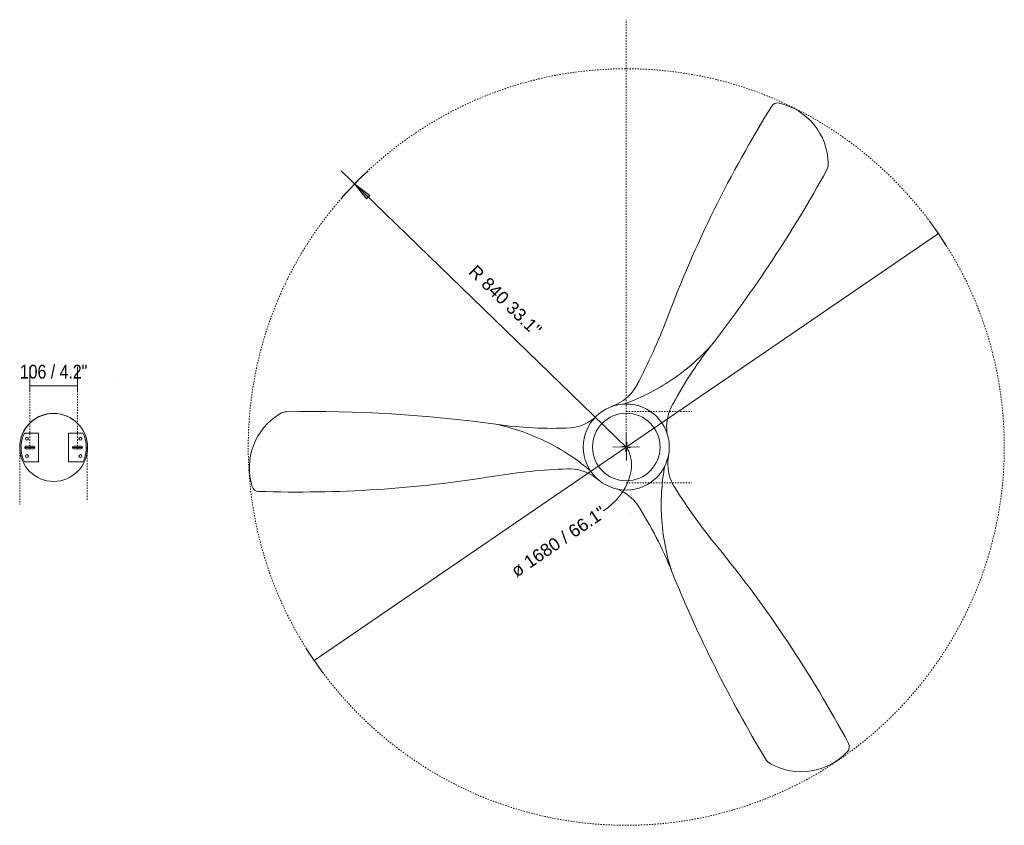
# Model space of a CAD drawing. Header units: millimetres. Extents: x 5686 to 11466, y -2971 to 7544.
# Tile 7 of 7: x 9278 to 11466, y 5755 to 7544. Entities that reach past the tile are written whole.
import ezdxf

# ---------------------------------------------------------------- set-up
doc = ezdxf.new("R2010")
doc.units = ezdxf.units.MM
doc.linetypes.add('Dash', pattern=[6, 3, -3])
doc.linetypes.add('Punto', pattern=[4.7625, 0, -4.7625])
for name, color, linetype, lineweight in [('Cotas', 7, 'Continuous', 9), ('Cotas-14', 7, 'Continuous', 9), ('Lighthing Fixture Detail Wide Black', 7, 'Continuous', 20), ('Luminarias', 7, 'Continuous', 20)]:
    doc.layers.add(name, color=color, linetype=linetype, lineweight=lineweight)
doc.layers.add('Lighthing Fixture Dim Grey Dash', color=7, linetype='Dash', lineweight=9, true_color=0xd2d2d2)
doc.layers.add('Ligthing Fixture ADD', color=7, linetype='Punto', lineweight=9, true_color=0xffffff)
doc.styles.add('Arial', font='arial.ttf', dxfattribs={"height": 28})
doc.styles.add('Arial Narrow', font='ARIALN.TTF', dxfattribs={"height": 30.8})
doc.dimstyles.new('Diameter_-_3mm_Arial', dxfattribs={"dimscale": 304.8, "dimtxt": 28.567263, "dimasz": 0, "dimexe": 0.110236, "dimexo": 0, "dimgap": 0.068898, "dimtad": 1, "dimjust": 3, "dimdec": 0, "dimzin": 0, "dimdsep": 46, "dimtxsty": 'Arial', "dimblk1": 'NONE', "dimblk2": 'NONE', "dimsah": 1, "dimcen": 0.09, "dimadec": 0, "dimazin": 0, "dimtfac": 1, "dimtdec": 4, "dimtix": 1, "dimtmove": 0, "dimatfit": 2, "dimfxl": 1, "dimtvp": 1, "dimtolj": 1, "dimtzin": 0, "dimarcsym": 2})
doc.dimstyles.new('FARO_-_2_2mm_Arial_Narrow_mm_Inch_Left', dxfattribs={"dimscale": 304.8, "dimtxt": 31.521674, "dimasz": 0, "dimexe": 0.137795, "dimexo": 0.0625, "dimgap": 0.022966, "dimtad": 1, "dimdec": 0, "dimzin": 0, "dimdsep": 46, "dimtxsty": 'Arial Narrow', "dimblk1": 'NONE', "dimblk2": 'NONE', "dimsah": 1, "dimcen": 0.09, "dimadec": 0, "dimazin": 0, "dimtfac": 1, "dimtdec": 4, "dimtix": 1, "dimtmove": 0, "dimatfit": 3, "dimfxl": 0.045932, "dimfxlon": 1, "dimtvp": 1, "dimtolj": 1, "dimtzin": 0, "dimarcsym": 2})
doc.dimstyles.new('Radial_-_3mm_Arial', dxfattribs={"dimscale": 304.8, "dimtxt": 28.567263, "dimasz": 0.137795, "dimexe": 0.137795, "dimexo": 0, "dimgap": 0.080381, "dimtad": 1, "dimjust": 3, "dimdec": 0, "dimzin": 0, "dimdsep": 46, "dimtxsty": 'Arial', "dimsah": 1, "dimcen": 0.09, "dimdle": 0.137795, "dimadec": 0, "dimazin": 0, "dimtfac": 1, "dimtdec": 4, "dimtix": 1, "dimtmove": 0, "dimatfit": 2, "dimfxl": 1, "dimtvp": 1, "dimtfill": 1, "dimtolj": 1, "dimtzin": 0, "dimarcsym": 2})

# ---------------------------------------------------------------- blocks, each defined once
blk = doc.blocks.new('33464 - 33464 LANTAU-G Matt nickel ceiling fan-500302-Planta_PDF Fixing Holes')
at = {"layer": 'Luminarias'}
blk.add_line((137.6, -145.8), (137.5, -145.6), dxfattribs=at)
for centre, radius, start, end in [((-59.5, 19.2), 3.25, 90, 270), ((-59.5, 19.2), 3.25, 270, 90), ((59.5, 19.2), 3.25, 90, 270), ((59.5, 19.2), 3.25, 270, 90), ((0, 0), 72.5, 18.6749, 20.2489), ((-61, 0), 3, 149.3636, 164.7826), ((-61, 0), 3, 104.5666, 119.8688), ((0, 0), 72.5, 359.2657, 0.8567), ((-61, 0), 3, 198.2047, 210.6364), ((-59.5, -19.3), 3.25, 90, 270), ((-61, 0), 3, 240.1312, 255.4334), ((-59.5, -19.3), 3.25, 270, 90), ((59.5, -19.3), 3.25, 90, 270), ((59.5, -19.3), 3.25, 270, 90), ((0, 0), 72.5, 339.7511, 341.3251)]:
    blk.add_arc(centre, radius, start, end, dxfattribs=at)
blk = doc.blocks.new('33464 - 33463 LANTAU-G LED Matt nickel ceiling fan-500304-Planta_PDF Fixing Holes')
at = {"layer": 'Luminarias'}
blk.add_line((137.6, -145.8), (137.5, -145.6), dxfattribs=at)
for centre, radius, start, end in [((-59.5, 19.2), 3.25, 90, 270), ((-59.5, 19.2), 3.25, 270, 90), ((59.5, 19.2), 3.25, 90, 270), ((59.5, 19.2), 3.25, 270, 90), ((0, 0), 72.5, 18.6749, 20.2489), ((-61, 0), 3, 149.3636, 164.7826), ((-61, 0), 3, 104.5666, 119.8688), ((0, 0), 72.5, 359.2657, 0.8567), ((-61, 0), 3, 198.2047, 210.6364), ((-59.5, -19.3), 3.25, 90, 270), ((-61, 0), 3, 240.1312, 255.4334), ((-59.5, -19.3), 3.25, 270, 90), ((59.5, -19.3), 3.25, 90, 270), ((59.5, -19.3), 3.25, 270, 90), ((0, 0), 72.5, 339.7511, 341.3251)]:
    blk.add_arc(centre, radius, start, end, dxfattribs=at)
blk = doc.blocks.new('DIMBLOCK8-Planta_PDF Fixing Holes')
at = {"layer": 'Cotas-14', "color": 251, "true_color": 0x5b5b5b}
for p, q in [((9300.8, 6730.9), (9300.8, 6772.9)), ((9406.8, 6730.9), (9406.8, 6772.9)), ((9300.8, 6730.9), (9406.8, 6730.9)), ((9300.8, 6730.9), (9300.8, 6716.9)), ((9406.8, 6730.9), (9406.8, 6716.9))]:
    blk.add_line(p, q, dxfattribs=at)
at = {"layer": 'Cotas-14', "color": 0, "insert": (9278.7, 6777.7), "char_height": 30.8, "width": 180.124, "attachment_point": 1, "line_spacing_factor": 0.974696, "style": 'Arial Narrow'}
blk.add_mtext('106 / 4.2"', dxfattribs=at)
blk = doc.blocks.new('_None')
blk = doc.blocks.new('DIMBLOCK9-Planta_PDF')
at = {"layer": 'Cotas-14', "color": 8, "true_color": 0x787878}
for p, q in [((10626.2, 6595), (11319.6, 7069)), ((10626.2, 6595), (9932.7, 6120.9)), ((10616.5, 6596.8), (10635.9, 6593.1)), ((10624.4, 6585.2), (10628, 6604.7))]:
    blk.add_line(p, q, dxfattribs=at)
for start, end in [(32.066, 36.6497), (212.066, 216.6497)]:
    blk.add_arc((10626.2, 6595), 840, start, end, dxfattribs=at)
blk.add_ellipse((10525.9, 6526.4), major_axis=(100.3, 68.6), ratio=0.727559, start_param=4.712389, end_param=6.283185, dxfattribs=at)
at = {"layer": 'Cotas-14', "color": 0, "insert": (10366.7, 6327.9), "char_height": 28, "width": 292.177, "attachment_point": 1, "rotation": 34.3579, "line_spacing_factor": 0.941778, "style": 'Arial'}
blk.add_mtext('ø 1680 / 66.1"', dxfattribs=at)
blk = doc.blocks.new('DIMBLOCK10-Planta_PDF')
at = {"layer": 'Cotas-14'}
blk.add_hatch(color=256, dxfattribs=at).paths.add_polyline_path([(10022.6, 7179.2), (10049, 7146), (10056.7, 7153.9)])
for p, q in [((10626.2, 6595), (9992.5, 7208.4)), ((10022.6, 7179.2), (10049, 7146)), ((10056.7, 7153.9), (10022.6, 7179.2)), ((10049, 7146), (10056.7, 7153.9)), ((10625.7, 6624.6), (10626.7, 6565.3)), ((10596.5, 6594.5), (10655.9, 6595.4))]:
    blk.add_line(p, q, dxfattribs=at)
blk.add_arc((10626.2, 6595), 840, 133.0668, 138.7964, dxfattribs=at)
at = {"layer": 'Cotas-14', "color": 0, "insert": (10293.3, 7001.9), "char_height": 28, "width": 245.239, "attachment_point": 1, "rotation": 315.9316, "line_spacing_factor": 0.941778, "style": 'Arial', "bg_fill": 3, "box_fill_scale": 1.25, "bg_fill_color": 256, "bg_fill_true_color": 13158600, "bg_fill_transparency": 0}
blk.add_mtext('R 840 33.1"', dxfattribs=at)

msp = doc.modelspace()

# ---------------------------------------------------------------- linework, layer by layer
at = {"layer": 'Lighthing Fixture Detail Wide Black'}
for p, q in [((10606.8, 6690.6), (10592.3, 6684.2)), ((10555.9, 6659.2), (10552.5, 6656.6)), ((9288.7, 6626.1), (9320.5, 6626.1)), ((9320.5, 6626.1), (9320.5, 6562.1)), ((9387, 6562.1), (9387, 6626.1)), ((9387, 6626.1), (9418.8, 6626.1)), ((10717, 6623.7), (10716.4, 6627.9)), ((9289.8, 6594.1), (9311.8, 6594.1)), ((9308.8, 6597.1), (9292.8, 6597.1)), ((9292.8, 6591.1), (9308.8, 6591.1)), ((9300.8, 6597.1), (9300.8, 6591.1)), ((9395.8, 6594.1), (9417.8, 6594.1)), ((9414.8, 6597.1), (9398.8, 6597.1)), ((9398.8, 6591.1), (9414.8, 6591.1)), ((9406.8, 6591.1), (9406.8, 6597.1)), ((10718.7, 6563.9), (10720.4, 6579.7)), ((9320.5, 6562.1), (9288.7, 6562.1)), ((9418.8, 6562.1), (9387, 6562.1)), ((10553.1, 6530.4), (10565.8, 6521)), ((10605.7, 6501.9), (10609.6, 6500.3))]:
    msp.add_line(p, q, dxfattribs=at)
for centre, radius, start, end in [((13242.6, 5926.1), 2700.3, 148.1286, 159.2873), ((10962.4, 7343.8), 15.3, 77.3386, 148.1286), ((10935.1, 7222.2), 139.9, 0.9445, 77.3386), ((11044.7, 7224), 30.3, 331.0544, 0.9445), ((8445.8, 8661.4), 3000.3, 322.1612, 331.0544), ((9501.2, 7340.8), 1299.7, 332.1165, 339.2873), ((11522.3, 6265.3), 899.3, 141.8515, 152.4781), ((10458.8, 7141.6), 479.5, 310.7337, 318.0044), ((10561.9, 6779.6), 99.7, 296.7952, 332.1165), ((10451, 7157.8), 497.4, 289.8562, 295.7457), ((9872.1, 6642.9), 30.3, 91.0544, 120.9445), ((9926.8, 3673.4), 3000.3, 82.1612, 91.0544), ((10626.2, 6595), 95.5, 0, 180), ((10625.3, 6595.1), 95, 108.3191, 110.3249), ((10625.3, 6595.1), 95, 101.0453, 102.3771), ((10819.6, 6638.8), 103.7, 156.0525, 186.0246), ((9353.8, 6594.1), 75.4, 0, 180), ((9353.5, 6595), 75, 51.9375, 165.5766), ((9928.5, 6548.9), 139.9, 120.9445, 197.3386), ((10491.5, 6740.5), 103.7, 276.0525, 306.0246), ((10626.2, 6595), 75, 0, 180), ((10236.5, 6176.6), 479.5, 70.7337, 78.0044), ((10463.6, 7535.8), 899.3, 261.8515, 272.4781), ((9353.8, 6594.1), 72.5, 153.8081, 206.1919), ((9353.8, 6594.1), 72.5, 333.8081, 26.1919), ((9353.8, 6594.1), 75.4, 180, 0), ((9353.5, 6595), 75, 172.5, 172.6641), ((9292.8, 6594.1), 3, 90, 270), ((9308.8, 6594.1), 3, 270, 90), ((9398.8, 6594.1), 3, 90, 270), ((9414.8, 6594.1), 3, 270, 90), ((10626.2, 6595), 95.5, 180, 0), ((10626.2, 6595), 75, 180, 0), ((10226.3, 6161.8), 497.4, 49.8562, 55.7457), ((10626.8, 6595.6), 95, 341.0453, 342.3771), ((10818.3, 6558.3), 99.7, 176.7952, 212.1165), ((10626.8, 6595.6), 95, 348.3639, 350.3249), ((10542.8, 5247.7), 1299.7, 92.1165, 99.2873), ((10498.4, 6446.9), 99.7, 56.7952, 92.1165), ((11201.2, 6465.2), 497.4, 169.8562, 175.7457), ((9897.2, 9195.3), 2700.3, 268.1286, 279.2873), ((10626.5, 6594.1), 95, 221.0453, 222.3771), ((10626.5, 6594.1), 95, 228.3191, 230.3249), ((9809.5, 6511.7), 15.3, 197.3386, 268.1286), ((10567.5, 6405.5), 103.7, 36.0525, 66.0246), ((11834.6, 7196.3), 1299.7, 212.1165, 219.2873), ((9892.7, 5983.7), 899.3, 21.8515, 32.4781), ((11183.4, 6466.6), 479.5, 190.7337, 198.0044), ((8738.7, 4663.5), 2700.3, 28.1286, 39.2873), ((13506, 7450), 3000.3, 202.1612, 211.0544), ((11106.6, 5929.3), 15.3, 317.3386, 28.1286), ((11014.9, 6013.8), 139.9, 240.9445, 317.3386), ((10961.7, 5917.9), 30.3, 211.0544, 240.9445)]:
    msp.add_arc(centre, radius, start, end, dxfattribs=at)
for points in [[(10771.6, 6778.3), (10755.7, 6764.6), (10722.3, 6739.5), (10686, 6718.9), (10667.1, 6709.8)], [(10394.7, 6629.2), (10414.5, 6622.3), (10452.9, 6606), (10488.9, 6584.7), (10506.3, 6572.9)], [(10712.3, 6377.3), (10708.4, 6398), (10703.3, 6439.4), (10703.7, 6481.2), (10705.2, 6502.1)]]:
    msp.add_open_spline(points, degree=3, dxfattribs=at)
at = {"layer": 'Lighthing Fixture Dim Grey Dash'}
for p, q in [((10626.2, 6595), (10626.2, 7544)), ((9300.8, 6597.1), (9300.8, 6714.1)), ((9406.8, 6597.1), (9406.8, 6714.1)), ((10626.2, 6674.2), (10771.2, 6674.2)), ((9278.5, 6595), (9278.5, 6467.4)), ((9428.5, 6595), (9428.5, 6476.7)), ((10626.2, 6515.8), (10771.2, 6515.8))]:
    msp.add_line(p, q, dxfattribs=at)
msp.add_circle((10626.2, 6595), 840, dxfattribs=at)
at = {"layer": 'Ligthing Fixture ADD'}
for p, q in [((10748.2, 6679), (10750.2, 6682.4)), ((10492.4, 6658.6), (10488.4, 6658.6)), ((10638, 6447.3), (10640, 6443.9))]:
    msp.add_line(p, q, dxfattribs=at)

# ---------------------------------------------------------------- block references
at = {"layer": 'Luminarias', "extrusion": (0, 0, -1), "rotation": 180}
for name in ['33464 - 33464 LANTAU-G Matt nickel ceiling fan-500302-Planta_PDF Fixing Holes', '33464 - 33463 LANTAU-G LED Matt nickel ceiling fan-500304-Planta_PDF Fixing Holes']:
    msp.add_blockref(name, (-9353.8, 6594.1), dxfattribs=at)

# ---------------------------------------------------------------- dimensions: what is measured, and where the dimension line sits
at = {"layer": 'Cotas', "color": 8, "true_color": 0x787878}
dim = msp.add_diameter_dim_2p(p1=(11319.6, 7069), p2=(9932.7, 6120.9), dimstyle='Diameter_-_3mm_Arial', override={"dimpost": 'ø<>'}, dxfattribs=at)
dim.commit()
dim.dimension.update_dxf_attribs({"geometry": 'DIMBLOCK9-Planta_PDF', "text_midpoint": (10604.1, 6627.3)})
at = {"layer": 'Cotas', "color": 251, "true_color": 0x5b5b5b}
dim = msp.add_linear_dim(base=(9406.8, 6730.9), p1=(9300.8, 6716.9), p2=(9406.8, 6716.9), dimstyle='FARO_-_2_2mm_Arial_Narrow_mm_Inch_Left', override={"dimpost": '<>', "dimfxl": 106}, dxfattribs=at)
dim.commit()
dim.dimension.update_dxf_attribs({"geometry": 'DIMBLOCK8-Planta_PDF Fixing Holes', "text_midpoint": (9353.8, 6757.8)})

# ---------------------------------------------------------------- next in the draw order: dimensions: what is measured, and where the dimension line sits
at = {"layer": 'Cotas'}
dim = msp.add_radius_dim(center=(10626.2, 6595), mpoint=(10022.6, 7179.2), dimstyle='Radial_-_3mm_Arial', override={"dimpost": 'R<>'}, dxfattribs=at)
dim.commit()
dim.dimension.update_dxf_attribs({"geometry": 'DIMBLOCK10-Planta_PDF', "text_midpoint": (10369, 6903)})

doc.saveas('drawing.dxf')
